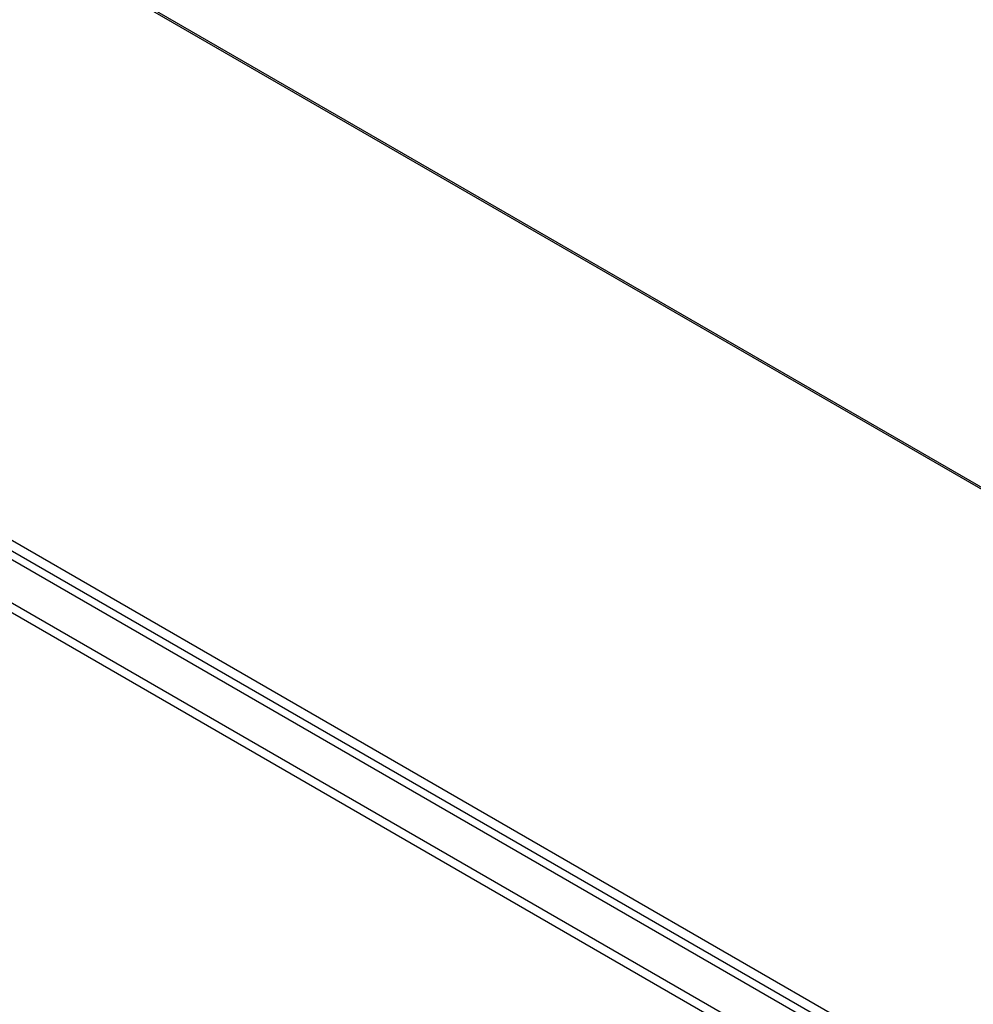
# Model space of a CAD drawing. Header units: inches. Extents: x 28 to 747, y 82 to 346.
# Tile 230 of 246: x 702 to 717, y 295 to 311. Entities that reach past the tile are written whole.
import ezdxf

# ---------------------------------------------------------------- set-up
doc = ezdxf.new("R2010")
doc.units = ezdxf.units.IN
doc.header["$MEASUREMENT"] = 0
doc.layers.add('Visible Edges(ANSI)', color=7, linetype='Continuous', lineweight=25)
doc.layers.add('Visible Tangent Edges(ANSI)', color=7, linetype='Continuous', lineweight=25)

msp = doc.modelspace()

# ---------------------------------------------------------------- linework, layer by layer
at = {"layer": 'Visible Edges(ANSI)'}
for p, q in [((696.363, 315.519), (746.141, 286.779)), ((687.836, 310.474), (738.469, 281.242))]:
    msp.add_line(p, q, dxfattribs=at)
at = {"layer": 'Visible Tangent Edges(ANSI)'}
for p, q in [((746.141, 286.746), (696.313, 315.514)), ((687.898, 310.575), (738.67, 281.262)), ((738.74, 281.383), (687.968, 310.696)), ((687.246, 310.133), (737.878, 280.901)), ((737.808, 280.779), (687.176, 310.012))]:
    msp.add_line(p, q, dxfattribs=at)

doc.saveas('drawing.dxf')
